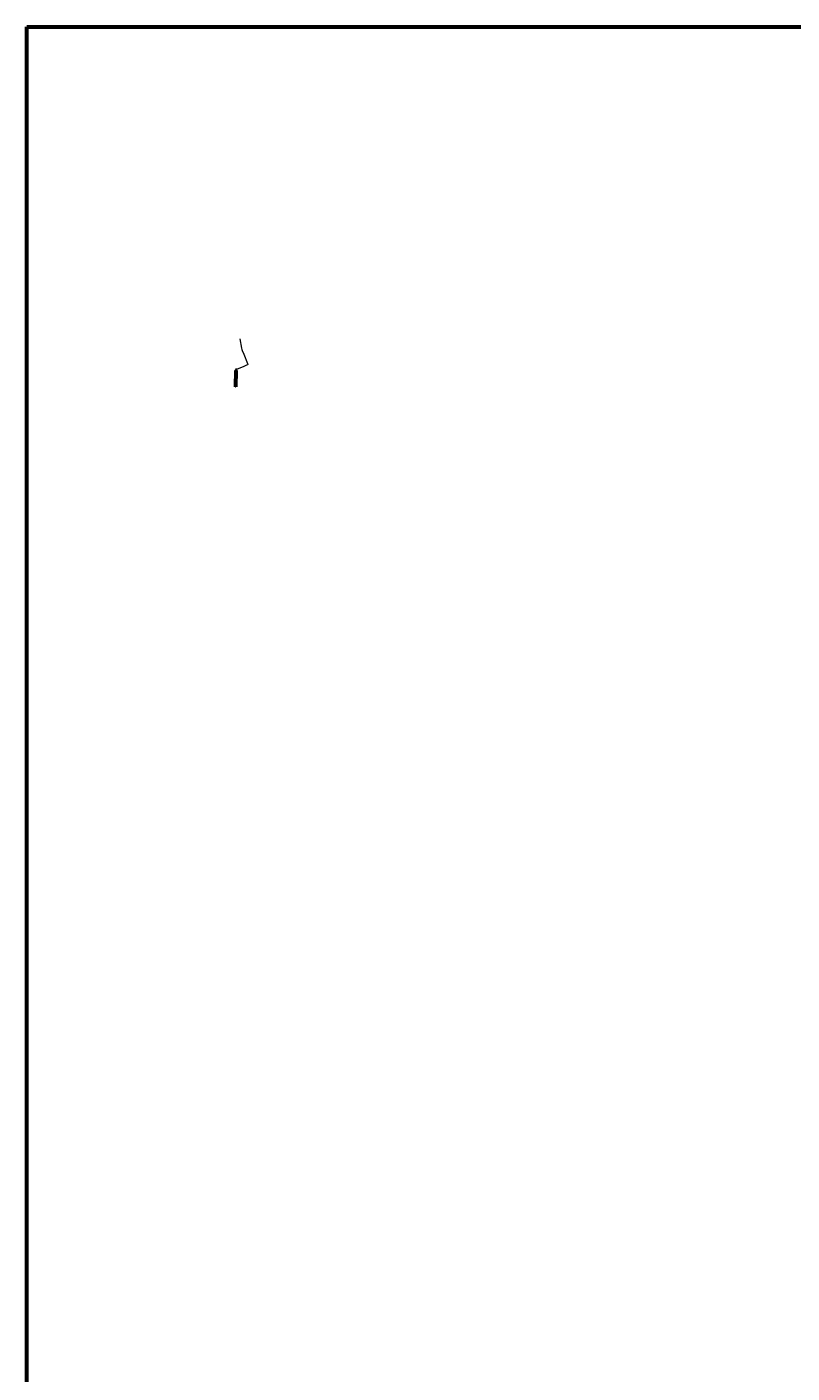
# Model space of a CAD drawing. Header units: metres. Extents: x 6538042 to 13082743, y 6022817 to 12049805.
# Tile 5 of 92: x 6538042 to 6538950, y 6024039 to 6025635. Entities that reach past the tile are written whole.
import ezdxf

# ---------------------------------------------------------------- set-up
doc = ezdxf.new("R2010")
doc.units = ezdxf.units.M
doc.header["$MEASUREMENT"] = 0
doc.layers.get('0').update_dxf_attribs({"linetype": 'CONTINUOUS', "lineweight": 18})
for name, color, linetype, lineweight in [('d-ciepłociag', 6, 'CONTINUOUS', 60), ('d-opis', 7, 'CONTINUOUS', 18), ('przewod_cieplowniczy', 212, 'CONTINUOUS', 18)]:
    doc.layers.add(name, color=color, linetype=linetype, lineweight=lineweight)
doc.layers.add('dg opis', color=7, linetype='CONTINUOUS')
doc.styles.add('Style-Arial', font='arial.ttf')

msp = doc.modelspace()

# ---------------------------------------------------------------- linework, layer by layer
at = {"linetype": 'ByBlock', "lineweight": 30}
msp.add_lwpolyline([(6538290.0689, 6025208.62126), (6538290.30586, 6025227.01355), (6538289.65821, 6025227.01245), (6538289.41772, 6025208.62693)], close=True, dxfattribs=at)
at = {"layer": 'd-ciepłociag', "linetype": 'Continuous'}
msp.add_line((6538289.98711, 6025227.40486), (6538289.73884, 6025208.21256), dxfattribs=at)
at = {"layer": 'd-ciepłociag', "color": 7, "linetype": 'Continuous'}
msp.add_line((6538290.22046, 6025227.4039), (6538289.75376, 6025227.40582), dxfattribs=at)
at = {"layer": 'd-ciepłociag', "color": 1, "linetype": 'Continuous'}
msp.add_lwpolyline([(6538042.23156, 6025634.92527), (6539856.82783, 6025634.92527), (6539856.82783, 6022817.20176), (6538042.23156, 6022817.20176)], close=True, dxfattribs=at)
at = {"layer": 'd-opis', "color": 5, "lineweight": 35}
for p, q in [((6538289.96986, 6025227.96147), (6538289.65821, 6025227.40803)), ((6538289.65821, 6025227.01245), (6538289.65821, 6025227.40803)), ((6538289.96986, 6025228.03149), (6538289.96986, 6025227.96147)), ((6538289.99421, 6025227.96147), (6538289.99421, 6025228.02972)), ((6538289.99421, 6025227.96147), (6538290.30586, 6025227.40803)), ((6538290.30586, 6025227.01245), (6538290.30586, 6025227.40803))]:
    msp.add_line(p, q, dxfattribs=at)
at = {"layer": 'd-opis', "color": 1, "lineweight": 35}
for p, q in [((6538290.03499, 6025227.80441), (6538289.94425, 6025227.80441)), ((6538289.94425, 6025227.80441), (6538289.94425, 6025227.00441)), ((6538290.03499, 6025227.00441), (6538289.94425, 6025227.00441)), ((6538290.03499, 6025227.80441), (6538290.03499, 6025227.40441)), ((6538290.03499, 6025227.40441), (6538290.03499, 6025227.00441))]:
    msp.add_line(p, q, dxfattribs=at)
at = {"layer": 'd-opis'}
for p, q in [((6538290.08107, 6025227.19125), (6538290.03059, 6025227.20929)), ((6538290.52665, 6025227.19125), (6538290.08107, 6025227.19125)), ((6538290.41178, 6025227.74434), (6538290.19741, 6025227.60359)), ((6538291.38416, 6025227.74434), (6538290.41178, 6025227.74434))]:
    msp.add_line(p, q, dxfattribs=at)
at = {"layer": 'przewod_cieplowniczy', "linetype": 'Continuous', "lineweight": 18, "flags": 128}
msp.add_lwpolyline([(6538294.61158, 6025264.94812), (6538296.69364, 6025253.92165), (6538296.94364, 6025252.50165), (6538297.49364, 6025251.10165), (6538299.26364, 6025246.91165), (6538303.90364, 6025235.85165), (6538304.20364, 6025235.09165), (6538304.12364, 6025234.58165), (6538303.80364, 6025234.15165), (6538302.63364, 6025233.69165), (6538298.50364, 6025231.99165), (6538291.36364, 6025229.30165), (6538290.50364, 6025228.96165), (6538290.16364, 6025228.62165), (6538289.98364, 6025228.18165), (6538289.98364, 6025227.27165)], dxfattribs=at)

# ---------------------------------------------------------------- texts
at = {"layer": 'dg opis', "color": 7, "linetype": 'Continuous', "lineweight": 30, "width": 5.5368258, "attachment_point": 1, "rotation": 359.8637858, "style": 'Style-Arial'}
for s, insert, char_height in [('80cm-mufa', (6538290.05452, 6025227.35348), 0.132515), ('100cm manszeta', (6538290.49131, 6025227.9002), 0.1325153)]:
    msp.add_mtext(s, dxfattribs=dict(at, insert=insert, char_height=char_height))

doc.saveas('drawing.dxf')
